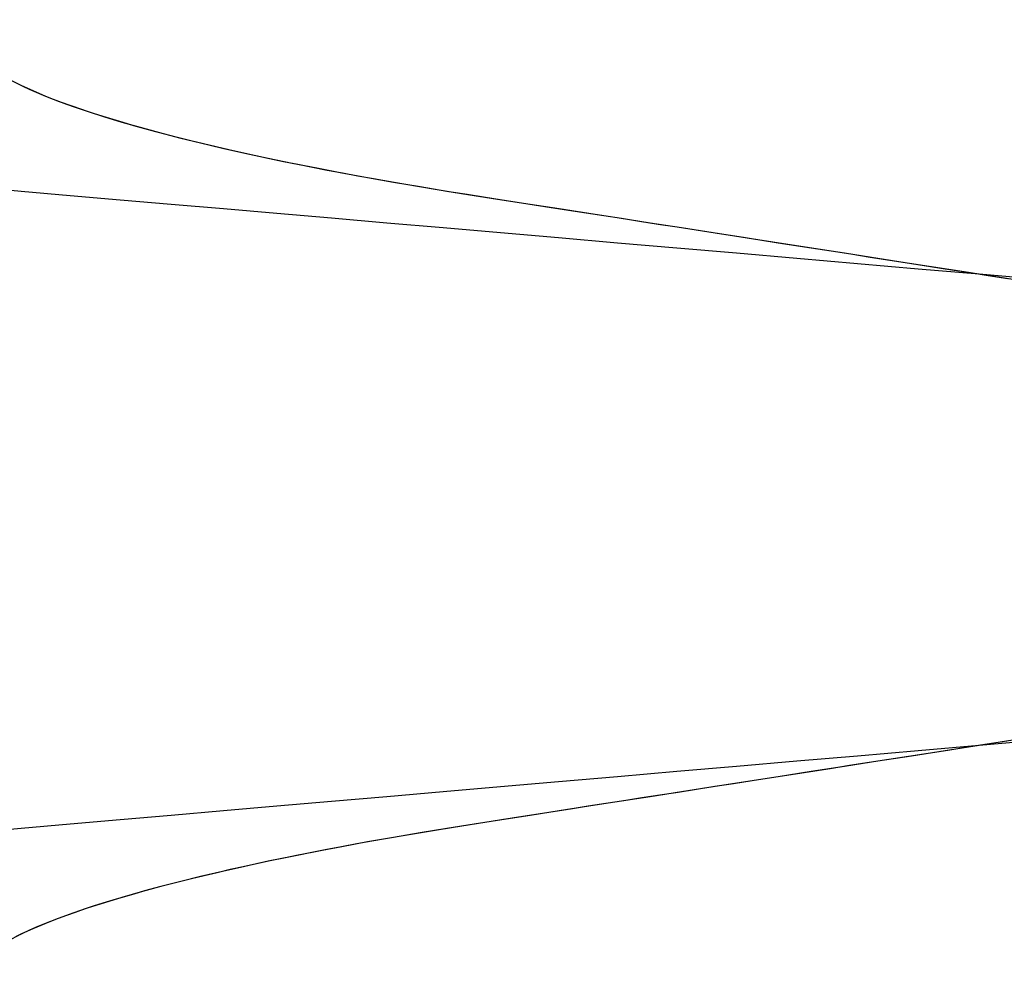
# Model space of a CAD drawing. Header units: millimetres. Extents: x -88 to 88, y -12 to 103.
# Tile 224 of 256: x -35.097 to -34.732, y 13.66 to 14.017. Entities that reach past the tile are written whole.
import ezdxf

# ---------------------------------------------------------------- set-up
doc = ezdxf.new("R2010")
doc.units = ezdxf.units.MM
doc.layers.add('Default', color=7, linetype='Continuous', true_color=0x000000)

msp = doc.modelspace()

# ---------------------------------------------------------------- linework, layer by layer
at = {"layer": 'Default', "color": 254, "true_color": 0xcad1ee, "extrusion": (0.8660254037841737, -1.326099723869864e-14, -0.5000000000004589)}
msp.add_lwpolyline([(13.95185408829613, -21.59629281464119), (13.95661479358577, -21.59621724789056), (13.96152144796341, -21.59598096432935), (13.96657258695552, -21.59556895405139), (13.97176559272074, -21.59496538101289), (13.97441412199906, -21.59458659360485), (13.97709652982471, -21.59415362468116), (13.97981208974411, -21.59366428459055), (13.9825599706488, -21.59311634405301), (13.985339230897, -21.59250753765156), (13.988148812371, -21.59183556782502), (13.99098753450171, -21.5910981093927), (13.99385408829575, -21.5902928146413), (13.99674703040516, -21.58941731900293), (13.99966477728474, -21.58846924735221), (14.00260559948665, -21.58744622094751), (14.0055676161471, -21.58634586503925), (14.00854878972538, -21.58516581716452), (14.01154692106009, -21.58390373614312), (14.01455964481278, -21.58255731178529), (14.01758442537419, -21.58112427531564), (14.02061855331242, -21.57960241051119), (14.0236591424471, -21.57798956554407), (14.02670312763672, -21.57628366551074), (14.02974726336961, -21.57448272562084), (14.03278812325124, -21.57258486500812), (14.03582210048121, -21.57058832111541), (14.03884540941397, -21.56849146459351), (14.04185408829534, -21.56629281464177), (14.04484400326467, -21.5639910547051), (14.04781085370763, -21.56158504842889), (14.05075017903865, -21.55907385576), (14.0536573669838, -21.5564567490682), (14.0565276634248, -21.5537332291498), (14.05935618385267, -21.55090304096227), (14.06213792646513, -21.54796618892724), (14.06486778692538, -21.54492295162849), (14.06754057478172, -21.54177389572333), (14.07015103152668, -21.53851988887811), (14.07269385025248, -21.53516211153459), (14.07516369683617, -21.53170206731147), (14.0775552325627, -21.52814159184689), (14.07986313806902, -21.52448285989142), (14.08208213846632, -21.5207283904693), (14.08420702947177, -21.51688104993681), (14.08623270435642, -21.51294405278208), (14.08815418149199, -21.5089209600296), (14.08996663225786, -21.50481567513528), (14.09166540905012, -21.50063243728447), (14.09324607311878, -21.49637581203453), (14.09470442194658, -21.49205067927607), (14.09603651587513, -21.48766221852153), (14.09723870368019, -21.48321589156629), (14.09830764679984, -21.47871742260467), (14.09924034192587, -21.47417277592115), (14.10003414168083, -21.46958813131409), (14.10068677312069, -21.46496985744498), (14.10119635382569, -21.46032448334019), (14.10156140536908, -21.45565866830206), (14.10178086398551, -21.45097917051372), (14.10185408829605, -21.44629281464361), (14.10178086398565, -21.4416064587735), (14.10156140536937, -21.43692696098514), (14.10119635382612, -21.432261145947), (14.10068677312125, -21.42761577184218), (14.10003414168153, -21.42299749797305), (14.09924034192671, -21.41841285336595), (14.09830764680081, -21.41386820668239), (14.09723870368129, -21.40936973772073), (14.09603651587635, -21.40492341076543), (14.09470442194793, -21.40053495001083), (14.09324607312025, -21.39620981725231), (14.09166540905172, -21.3919531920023), (14.08996663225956, -21.38776995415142), (14.0881541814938, -21.38366466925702), (14.08623270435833, -21.37964157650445), (14.08420702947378, -21.37570457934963), (14.08208213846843, -21.37185723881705), (14.07986313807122, -21.36810276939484), (14.07755523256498, -21.36444403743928), (14.07516369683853, -21.36088356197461), (14.07269385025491, -21.35742351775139), (14.07015103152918, -21.35406574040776), (14.06754057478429, -21.35081173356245), (14.064867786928, -21.34766267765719), (14.0621379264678, -21.34461944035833), (14.05935618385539, -21.34168258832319), (14.05652766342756, -21.33885240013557), (14.0536573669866, -21.33612888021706), (14.05075017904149, -21.33351177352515), (14.0478108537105, -21.33100058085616), (14.04484400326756, -21.32859457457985), (14.04185408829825, -21.32629281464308), (14.03884540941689, -21.32409416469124), (14.03582210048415, -21.32199730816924), (14.03278812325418, -21.32000076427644), (14.02974726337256, -21.31810290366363), (14.02670312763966, -21.31630196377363), (14.02365914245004, -21.3145960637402), (14.02061855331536, -21.31298321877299), (14.01758442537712, -21.31146135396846), (14.01455964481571, -21.31002831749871), (14.011546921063, -21.3086818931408), (14.00854878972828, -21.30741981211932), (14.00556761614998, -21.30623976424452), (14.00260559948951, -21.30513940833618), (13.99966477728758, -21.3041163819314), (13.99674703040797, -21.30316831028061), (13.99385408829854, -21.30229281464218), (13.99098753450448, -21.30148751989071), (13.98814881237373, -21.30075006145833), (13.9853392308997, -21.30007809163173), (13.98255997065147, -21.29946928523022), (13.97981208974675, -21.29892134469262), (13.97709652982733, -21.29843200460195), (13.97441412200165, -21.29799903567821), (13.97176559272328, -21.29762024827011), (13.966572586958, -21.29701667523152), (13.96152144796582, -21.29660466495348), (13.9566147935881, -21.29636838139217), (13.9518540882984, -21.29629281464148)], dxfattribs=at)
at = {"layer": 'Default', "color": 254, "true_color": 0xcad1ee, "extrusion": (0.8660254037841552, 4.217305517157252e-14, 0.5000000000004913)}
msp.add_lwpolyline([(14.06852075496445, 14.19488450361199), (14.06376004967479, 14.19496007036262), (14.05885339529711, 14.19519635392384), (14.05380225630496, 14.1956083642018), (14.0486092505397, 14.1962119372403), (14.04596072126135, 14.19659072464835), (14.04327831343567, 14.19702369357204), (14.04056275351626, 14.19751303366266), (14.03781487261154, 14.1980609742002), (14.03503561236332, 14.19866978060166), (14.03222603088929, 14.19934175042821), (14.02938730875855, 14.20007920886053), (14.0265207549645, 14.20088450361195), (14.02362781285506, 14.20175999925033), (14.02071006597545, 14.20270807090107), (14.01776924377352, 14.20373109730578), (14.01480722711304, 14.20483145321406), (14.01182605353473, 14.2060115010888), (14.0088279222, 14.20727358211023), (14.00581519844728, 14.20862000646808), (14.00279041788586, 14.21005304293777), (13.99975628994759, 14.21157490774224), (13.99671570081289, 14.21318775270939), (13.99367171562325, 14.21489365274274), (13.99062757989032, 14.21669459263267), (13.98758672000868, 14.21859245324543), (13.98455274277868, 14.22058899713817), (13.9815294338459, 14.22268585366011), (13.97852075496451, 14.22488450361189), (13.97553083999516, 14.22718626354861), (13.97256398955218, 14.22959226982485), (13.96962466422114, 14.23210346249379), (13.96671747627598, 14.23472056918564), (13.96384717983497, 14.23744408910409), (13.96101865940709, 14.24027427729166), (13.95823691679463, 14.24321112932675), (13.95550705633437, 14.24625436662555), (13.95283426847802, 14.24940342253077), (13.95022381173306, 14.25265742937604), (13.94768099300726, 14.25601520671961), (13.94521114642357, 14.25947525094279), (13.94281961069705, 14.26303572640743), (13.94051170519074, 14.26669445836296), (13.93829270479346, 14.27044892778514), (13.93616781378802, 14.2742962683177), (13.93414213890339, 14.27823326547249), (13.93222066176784, 14.28225635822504), (13.930408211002, 14.28636164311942), (13.92870943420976, 14.29054488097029), (13.92712877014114, 14.29480150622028), (13.92567042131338, 14.29912663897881), (13.92433832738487, 14.3035150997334), (13.92313613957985, 14.30796142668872), (13.92206719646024, 14.31245989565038), (13.92113450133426, 14.31700454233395), (13.92034070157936, 14.32158918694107), (13.91968807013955, 14.32620746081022), (13.91917848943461, 14.33085283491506), (13.91881343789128, 14.33551864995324), (13.91859397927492, 14.34019814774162), (13.91852075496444, 14.34488450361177), (13.9185939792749, 14.34957085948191), (13.91881343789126, 14.3542503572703), (13.91917848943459, 14.35891617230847), (13.91968807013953, 14.36356154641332), (13.92034070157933, 14.36817982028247), (13.92113450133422, 14.37276446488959), (13.9220671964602, 14.37730911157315), (13.92313613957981, 14.38180758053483), (13.92433832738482, 14.38625390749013), (13.92567042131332, 14.39064236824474), (13.92712877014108, 14.39496750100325), (13.9287094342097, 14.39922412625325), (13.93040821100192, 14.40340736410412), (13.93222066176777, 14.40751264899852), (13.93414213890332, 14.41153574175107), (13.93616781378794, 14.41547273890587), (13.93829270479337, 14.41932007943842), (13.94051170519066, 14.42307454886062), (13.94281961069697, 14.42673328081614), (13.94521114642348, 14.43029375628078), (13.94768099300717, 14.43375380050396), (13.95022381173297, 14.43711157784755), (13.95283426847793, 14.44036558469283), (13.95550705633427, 14.44351464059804), (13.95823691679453, 14.44655787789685), (13.96101865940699, 14.44949472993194), (13.96384717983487, 14.45232491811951), (13.96671747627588, 14.45504843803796), (13.96962466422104, 14.45766554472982), (13.97256398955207, 14.46017673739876), (13.97553083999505, 14.46258274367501), (13.9785207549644, 14.46488450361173), (13.98152943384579, 14.46708315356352), (13.98455274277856, 14.46918001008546), (13.98758672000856, 14.4711765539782), (13.99062757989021, 14.47307441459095), (13.99367171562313, 14.47487535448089), (13.99671570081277, 14.47658125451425), (13.99975628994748, 14.4781940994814), (14.00279041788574, 14.47971596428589), (14.00581519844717, 14.48114900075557), (14.00882792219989, 14.48249542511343), (14.01182605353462, 14.48375750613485), (14.01480722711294, 14.48493755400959), (14.01776924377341, 14.48603790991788), (14.02071006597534, 14.4870609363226), (14.02362781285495, 14.48800900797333), (14.02652075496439, 14.48888450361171), (14.02938730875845, 14.48968979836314), (14.03222603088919, 14.49042725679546), (14.03503561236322, 14.49109922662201), (14.03781487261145, 14.49170803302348), (14.04056275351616, 14.49225597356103), (14.04327831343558, 14.49274531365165), (14.04596072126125, 14.49317828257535), (14.0486092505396, 14.49355706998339), (14.05380225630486, 14.4941606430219), (14.05885339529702, 14.49457265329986), (14.0637600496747, 14.49480893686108), (14.06852075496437, 14.49488450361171)], dxfattribs=at)
at = {"layer": 'Default', "color": 254, "true_color": 0xcad1ee, "extrusion": (0.866025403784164, 9.483155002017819e-15, -0.5000000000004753)}
msp.add_lwpolyline([(13.95185408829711, -21.29629281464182), (13.94709338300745, -21.29636838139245), (13.94218672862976, -21.29660466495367), (13.93713558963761, -21.29701667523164), (13.93194258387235, -21.29762024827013), (13.929294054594, -21.29799903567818), (13.92661164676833, -21.29843200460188), (13.92389608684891, -21.29892134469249), (13.9211482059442, -21.29946928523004), (13.91836894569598, -21.3000780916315), (13.91555936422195, -21.30075006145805), (13.91272064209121, -21.30148751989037), (13.90985408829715, -21.30229281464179), (13.90696114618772, -21.30316831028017), (13.9040433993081, -21.30411638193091), (13.90110257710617, -21.30513940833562), (13.89814056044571, -21.30623976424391), (13.89515938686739, -21.30741981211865), (13.89216125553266, -21.30868189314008), (13.88914853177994, -21.31002831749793), (13.88612375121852, -21.31146135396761), (13.88308962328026, -21.31298321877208), (13.88004903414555, -21.31459606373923), (13.87700504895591, -21.31630196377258), (13.87396091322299, -21.31810290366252), (13.87092005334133, -21.32000076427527), (13.86788607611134, -21.32199730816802), (13.86486276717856, -21.32409416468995), (13.86185408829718, -21.32629281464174), (13.85886417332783, -21.32859457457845), (13.85589732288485, -21.3310005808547), (13.85295799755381, -21.33351177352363), (13.85005080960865, -21.33612888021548), (13.84718051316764, -21.33885240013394), (13.84435199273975, -21.3416825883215), (13.84157025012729, -21.34461944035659), (13.83884038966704, -21.3476626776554), (13.83616760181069, -21.35081173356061), (13.83355714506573, -21.35406574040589), (13.83101432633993, -21.35742351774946), (13.82854447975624, -21.36088356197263), (13.82615294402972, -21.36444403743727), (13.82384503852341, -21.3681027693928), (13.82162603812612, -21.37185723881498), (13.81950114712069, -21.37570457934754), (13.81747547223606, -21.37964157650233), (13.81555399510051, -21.38366466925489), (13.81374154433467, -21.38776995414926), (13.81204276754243, -21.39195319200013), (13.81046210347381, -21.39620981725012), (13.80900375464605, -21.40053495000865), (13.80767166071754, -21.40492341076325), (13.80646947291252, -21.40936973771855), (13.80540052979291, -21.41386820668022), (13.80446783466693, -21.41841285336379), (13.80367403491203, -21.4229974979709), (13.80302140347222, -21.42761577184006), (13.80251182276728, -21.4322611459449), (13.80214677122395, -21.43692696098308), (13.80192731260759, -21.44160645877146), (13.80185408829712, -21.44629281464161), (13.80192731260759, -21.45097917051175), (13.80214677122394, -21.45565866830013), (13.80251182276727, -21.46032448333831), (13.80302140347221, -21.46496985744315), (13.80367403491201, -21.46958813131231), (13.8044678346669, -21.47417277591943), (13.80540052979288, -21.47871742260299), (13.80646947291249, -21.48321589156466), (13.8076716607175, -21.48766221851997), (13.809003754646, -21.49205067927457), (13.81046210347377, -21.49637581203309), (13.81204276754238, -21.50063243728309), (13.81374154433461, -21.50481567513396), (13.81555399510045, -21.50892096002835), (13.817475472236, -21.5129440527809), (13.81950114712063, -21.5168810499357), (13.82162603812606, -21.52072839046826), (13.82384503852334, -21.52448285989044), (13.82615294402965, -21.52814159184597), (13.82854447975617, -21.53170206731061), (13.83101432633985, -21.53516211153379), (13.83355714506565, -21.53851988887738), (13.83616760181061, -21.54177389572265), (13.83884038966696, -21.54492295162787), (13.84157025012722, -21.54796618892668), (13.84435199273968, -21.55090304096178), (13.84718051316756, -21.55373322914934), (13.85005080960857, -21.5564567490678), (13.85295799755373, -21.55907385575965), (13.85589732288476, -21.56158504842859), (13.85886417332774, -21.56399105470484), (13.86185408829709, -21.56629281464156), (13.86486276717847, -21.56849146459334), (13.86788607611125, -21.57058832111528), (13.87092005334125, -21.57258486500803), (13.8739609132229, -21.57448272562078), (13.87700504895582, -21.57628366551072), (13.88004903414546, -21.57798956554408), (13.88308962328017, -21.57960241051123), (13.88612375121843, -21.58112427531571), (13.88914853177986, -21.58255731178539), (13.89216125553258, -21.58390373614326), (13.89515938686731, -21.58516581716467), (13.89814056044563, -21.58634586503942), (13.9011025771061, -21.5874462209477), (13.90404339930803, -21.58846924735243), (13.90696114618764, -21.58941731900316), (13.90985408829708, -21.59029281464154), (13.91272064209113, -21.59109810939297), (13.91555936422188, -21.59183556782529), (13.91836894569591, -21.59250753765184), (13.92114820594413, -21.5931163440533), (13.92389608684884, -21.59366428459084), (13.92661164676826, -21.59415362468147), (13.92929405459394, -21.59458659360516), (13.93194258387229, -21.59496538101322), (13.93713558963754, -21.59556895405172), (13.9421867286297, -21.59598096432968), (13.94709338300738, -21.59621724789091), (13.95185408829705, -21.59629281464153)], dxfattribs=at)
at = {"layer": 'Default', "color": 254, "true_color": 0xcad1ee, "extrusion": (0.8660254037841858, -8.91647866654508e-14, 0.5000000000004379)}
msp.add_lwpolyline([(13.71852075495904, 14.49488450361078), (13.7232814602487, 14.49480893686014), (13.72818811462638, 14.49457265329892), (13.73323925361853, 14.49416064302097), (13.73843225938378, 14.49355706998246), (13.74108078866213, 14.49317828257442), (13.7437631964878, 14.49274531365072), (13.74647875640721, 14.4922559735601), (13.74922663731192, 14.49170803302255), (13.75200589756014, 14.4910992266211), (13.75481547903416, 14.49042725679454), (13.7576542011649, 14.48968979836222), (13.76052075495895, 14.4888845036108), (13.76341369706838, 14.48800900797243), (13.76633144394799, 14.4870609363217), (13.76927226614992, 14.48603790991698), (13.77223428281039, 14.4849375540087), (13.7752154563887, 14.48375750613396), (13.77821358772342, 14.48249542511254), (13.78122631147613, 14.48114900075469), (13.78425109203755, 14.479715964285), (13.78728521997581, 14.47819409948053), (13.79032580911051, 14.47658125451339), (13.79336979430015, 14.47487535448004), (13.79641393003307, 14.4730744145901), (13.79945478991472, 14.47117655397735), (13.80248876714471, 14.46918001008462), (13.80551207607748, 14.46708315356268), (13.80852075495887, 14.46488450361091), (13.81151066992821, 14.4625827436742), (13.81447752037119, 14.46017673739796), (13.81741684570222, 14.45766554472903), (13.82032403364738, 14.45504843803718), (13.82319433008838, 14.45232491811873), (13.82602285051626, 14.44949472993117), (13.82880459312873, 14.44655787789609), (13.83153445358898, 14.4435146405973), (13.83420724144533, 14.44036558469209), (13.83681769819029, 14.43711157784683), (13.83936051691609, 14.43375380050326), (13.84183036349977, 14.43029375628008), (13.84422189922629, 14.42673328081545), (13.8465298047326, 14.42307454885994), (13.84874880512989, 14.41932007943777), (13.85087369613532, 14.41547273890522), (13.85289937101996, 14.41153574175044), (13.85482084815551, 14.4075126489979), (13.85663329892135, 14.40340736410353), (13.85833207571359, 14.39922412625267), (13.85991273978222, 14.39496750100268), (13.86137108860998, 14.39064236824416), (13.86270318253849, 14.38625390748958), (13.86390537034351, 14.38180758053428), (13.86497431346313, 14.37730911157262), (13.86590700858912, 14.37276446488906), (13.86670080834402, 14.36817982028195), (13.86735343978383, 14.36356154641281), (13.86786302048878, 14.35891617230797), (13.86822807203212, 14.35425035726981), (13.86844753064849, 14.34957085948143), (13.86852075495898, 14.34488450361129), (13.86844753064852, 14.34019814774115), (13.86822807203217, 14.33551864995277), (13.86786302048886, 14.3308528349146), (13.86735343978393, 14.32620746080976), (13.86670080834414, 14.32158918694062), (13.86590700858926, 14.3170045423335), (13.86497431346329, 14.31245989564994), (13.86390537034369, 14.30796142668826), (13.8627031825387, 14.30351509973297), (13.86137108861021, 14.29912663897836), (13.85991273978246, 14.29480150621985), (13.85833207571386, 14.29054488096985), (13.85663329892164, 14.28636164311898), (13.85482084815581, 14.28225635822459), (13.85289937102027, 14.27823326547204), (13.85087369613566, 14.27429626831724), (13.84874880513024, 14.27044892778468), (13.84652980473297, 14.26669445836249), (13.84422189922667, 14.26303572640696), (13.84183036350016, 14.25947525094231), (13.83936051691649, 14.25601520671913), (13.8368176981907, 14.25265742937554), (13.83420724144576, 14.24940342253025), (13.83153445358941, 14.24625436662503), (13.82880459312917, 14.24321112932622), (13.82602285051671, 14.24027427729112), (13.82319433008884, 14.23744408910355), (13.82032403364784, 14.23472056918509), (13.8174168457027, 14.23210346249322), (13.81447752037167, 14.22959226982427), (13.8115106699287, 14.22718626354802), (13.80852075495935, 14.22488450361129), (13.80551207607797, 14.2226858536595), (13.8024887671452, 14.22058899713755), (13.79945478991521, 14.21859245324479), (13.79641393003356, 14.21669459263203), (13.79336979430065, 14.21489365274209), (13.79032580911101, 14.21318775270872), (13.78728521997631, 14.21157490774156), (13.78425109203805, 14.21005304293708), (13.78122631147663, 14.20862000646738), (13.77821358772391, 14.20727358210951), (13.77521545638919, 14.20601150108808), (13.77223428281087, 14.20483145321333), (13.7692722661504, 14.20373109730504), (13.76633144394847, 14.2027080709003), (13.76341369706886, 14.20175999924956), (13.76052075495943, 14.20088450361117), (13.75765420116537, 14.20007920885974), (13.75481547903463, 14.19934175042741), (13.7520058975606, 14.19866978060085), (13.74922663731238, 14.19806097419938), (13.74647875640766, 14.19751303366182), (13.74376319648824, 14.19702369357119), (13.74108078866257, 14.19659072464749), (13.73843225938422, 14.19621193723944), (13.73323925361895, 14.19560836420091), (13.7281881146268, 14.19519635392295), (13.72328146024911, 14.19496007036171), (13.71852075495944, 14.19488450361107)], dxfattribs=at)
at = {"layer": 'Default', "color": 254, "true_color": 0xcad1ee, "extrusion": (0.8660254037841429, -3.854941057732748e-15, -0.5000000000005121)}
msp.add_lwpolyline([(13.60185408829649, -21.59629281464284), (13.60661479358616, -21.59621724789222), (13.61152144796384, -21.59598096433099), (13.61657258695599, -21.59556895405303), (13.62176559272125, -21.59496538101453), (13.6244141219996, -21.59458659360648), (13.62709652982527, -21.59415362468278), (13.62981208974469, -21.59366428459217), (13.6325599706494, -21.59311634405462), (13.63533923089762, -21.59250753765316), (13.63814881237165, -21.5918355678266), (13.64098753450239, -21.59109810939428), (13.64385408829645, -21.59029281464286), (13.64674703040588, -21.58941731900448), (13.6496647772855, -21.58846924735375), (13.65260559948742, -21.58744622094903), (13.6555676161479, -21.58634586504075), (13.65854878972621, -21.585165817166), (13.66154692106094, -21.58390373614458), (13.66455964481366, -21.58255731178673), (13.66758442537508, -21.58112427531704), (13.67061855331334, -21.57960241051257), (13.67365914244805, -21.57798956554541), (13.67670312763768, -21.57628366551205), (13.6797472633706, -21.57448272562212), (13.68278812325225, -21.57258486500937), (13.68582210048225, -21.57058832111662), (13.68884540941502, -21.56849146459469), (13.69185408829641, -21.56629281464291), (13.69484400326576, -21.56399105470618), (13.69781085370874, -21.56158504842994), (13.70075017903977, -21.559073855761), (13.70365736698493, -21.55645674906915), (13.70652766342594, -21.55373322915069), (13.70935618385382, -21.55090304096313), (13.71213792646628, -21.54796618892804), (13.71486778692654, -21.54492295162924), (13.71754057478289, -21.54177389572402), (13.72015103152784, -21.53851988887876), (13.72269385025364, -21.53516211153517), (13.72516369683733, -21.531702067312), (13.72755523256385, -21.52814159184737), (13.72986313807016, -21.52448285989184), (13.73208213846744, -21.52072839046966), (13.73420702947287, -21.5168810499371), (13.7362327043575, -21.51294405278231), (13.73815418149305, -21.50892096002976), (13.73996663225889, -21.50481567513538), (13.74166540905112, -21.50063243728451), (13.74324607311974, -21.49637581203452), (13.7447044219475, -21.49205067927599), (13.746036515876, -21.48766221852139), (13.74723870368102, -21.4832158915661), (13.74830764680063, -21.47871742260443), (13.74924034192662, -21.47417277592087), (13.75003414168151, -21.46958813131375), (13.75068677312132, -21.4649698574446), (13.75119635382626, -21.46032448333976), (13.75156140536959, -21.4556586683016), (13.75178086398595, -21.45097917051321), (13.75185408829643, -21.44629281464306), (13.75178086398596, -21.44160645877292), (13.7515614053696, -21.43692696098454), (13.75119635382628, -21.43226114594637), (13.75068677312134, -21.42761577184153), (13.75003414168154, -21.42299749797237), (13.74924034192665, -21.41841285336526), (13.74830764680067, -21.41386820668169), (13.74723870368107, -21.40936973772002), (13.74603651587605, -21.40492341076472), (13.74470442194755, -21.40053495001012), (13.74324607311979, -21.39620981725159), (13.74166540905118, -21.3919531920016), (13.73996663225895, -21.38776995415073), (13.73815418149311, -21.38366466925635), (13.73623270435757, -21.37964157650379), (13.73420702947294, -21.37570457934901), (13.73208213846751, -21.37185723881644), (13.72986313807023, -21.36810276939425), (13.72755523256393, -21.36444403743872), (13.72516369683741, -21.36088356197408), (13.72269385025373, -21.35742351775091), (13.72015103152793, -21.35406574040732), (13.71754057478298, -21.35081173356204), (13.71486778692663, -21.34766267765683), (13.71213792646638, -21.34461944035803), (13.70935618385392, -21.34168258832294), (13.70652766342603, -21.33885240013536), (13.70365736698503, -21.33612888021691), (13.70075017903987, -21.33351177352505), (13.69781085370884, -21.33100058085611), (13.69484400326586, -21.32859457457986), (13.69185408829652, -21.32629281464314), (13.68884540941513, -21.32409416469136), (13.68582210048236, -21.32199730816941), (13.68278812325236, -21.32000076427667), (13.67974726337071, -21.31810290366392), (13.67670312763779, -21.31630196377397), (13.67365914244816, -21.31459606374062), (13.67061855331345, -21.31298321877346), (13.66758442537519, -21.31146135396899), (13.66455964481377, -21.31002831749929), (13.66154692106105, -21.30868189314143), (13.65854878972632, -21.30741981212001), (13.65556761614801, -21.30623976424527), (13.65260559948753, -21.30513940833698), (13.6496647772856, -21.30411638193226), (13.64674703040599, -21.30316831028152), (13.64385408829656, -21.30229281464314), (13.6409875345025, -21.30148751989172), (13.63814881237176, -21.30075006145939), (13.63533923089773, -21.30007809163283), (13.6325599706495, -21.29946928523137), (13.62981208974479, -21.29892134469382), (13.62709652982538, -21.29843200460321), (13.6244141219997, -21.29799903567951), (13.62176559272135, -21.29762024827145), (13.61657258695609, -21.29701667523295), (13.61152144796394, -21.29660466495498), (13.60661479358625, -21.29636838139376), (13.60185408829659, -21.29629281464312)], dxfattribs=at)
at = {"layer": 'Default', "color": 254, "true_color": 0xcad1ee, "extrusion": (0.8660254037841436, 1.472587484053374e-14, 0.5000000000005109)}
msp.add_lwpolyline([(13.7185207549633, 14.19488450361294), (13.71376004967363, 14.19496007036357), (13.70885339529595, 14.19519635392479), (13.7038022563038, 14.19560836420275), (13.69860925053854, 14.19621193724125), (13.6959607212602, 14.19659072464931), (13.69327831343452, 14.197023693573), (13.6905627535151, 14.19751303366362), (13.68781487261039, 14.19806097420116), (13.68503561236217, 14.19866978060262), (13.68222603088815, 14.19934175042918), (13.6793873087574, 14.2000792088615), (13.67652075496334, 14.20088450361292), (13.67362781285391, 14.2017599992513), (13.67071006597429, 14.20270807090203), (13.66776924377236, 14.20373109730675), (13.66480722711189, 14.20483145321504), (13.66182605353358, 14.20601150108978), (13.65882792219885, 14.2072735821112), (13.65581519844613, 14.20862000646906), (13.65279041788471, 14.21005304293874), (13.64975628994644, 14.21157490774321), (13.64671570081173, 14.21318775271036), (13.64367171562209, 14.21489365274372), (13.64062757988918, 14.21669459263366), (13.63758672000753, 14.21859245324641), (13.63455274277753, 14.22058899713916), (13.63152943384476, 14.22268585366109), (13.62852075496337, 14.22488450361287), (13.62553083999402, 14.22718626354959), (13.62256398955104, 14.22959226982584), (13.61962466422, 14.23210346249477), (13.61671747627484, 14.23472056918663), (13.61384717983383, 14.23744408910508), (13.61101865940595, 14.24027427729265), (13.60823691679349, 14.24321112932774), (13.60550705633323, 14.24625436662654), (13.60283426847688, 14.24940342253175), (13.60022381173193, 14.25265742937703), (13.59768099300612, 14.25601520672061), (13.59521114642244, 14.25947525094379), (13.59281961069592, 14.26303572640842), (13.59051170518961, 14.26669445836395), (13.58829270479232, 14.27044892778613), (13.58616781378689, 14.27429626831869), (13.58414213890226, 14.27823326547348), (13.58222066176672, 14.28225635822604), (13.58040821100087, 14.28636164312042), (13.57870943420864, 14.29054488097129), (13.57712877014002, 14.29480150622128), (13.57567042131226, 14.29912663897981), (13.57433832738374, 14.30351509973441), (13.57313613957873, 14.30796142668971), (13.57206719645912, 14.31245989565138), (13.57113450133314, 14.31700454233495), (13.57034070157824, 14.32158918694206), (13.56968807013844, 14.32620746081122), (13.5691784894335, 14.33085283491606), (13.56881343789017, 14.33551864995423), (13.5685939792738, 14.34019814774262), (13.56852075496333, 14.34488450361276), (13.5685939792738, 14.3495708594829), (13.56881343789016, 14.3542503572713), (13.56917848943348, 14.35891617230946), (13.56968807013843, 14.36356154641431), (13.57034070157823, 14.36817982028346), (13.57113450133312, 14.37276446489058), (13.5720671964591, 14.37730911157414), (13.57313613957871, 14.38180758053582), (13.57433832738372, 14.38625390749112), (13.57567042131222, 14.39064236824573), (13.57712877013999, 14.39496750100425), (13.5787094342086, 14.39922412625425), (13.58040821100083, 14.40340736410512), (13.58222066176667, 14.4075126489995), (13.58414213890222, 14.41153574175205), (13.58616781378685, 14.41547273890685), (13.58829270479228, 14.41932007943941), (13.59051170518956, 14.42307454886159), (13.59281961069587, 14.42673328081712), (13.59521114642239, 14.43029375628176), (13.59768099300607, 14.43375380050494), (13.60022381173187, 14.43711157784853), (13.60283426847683, 14.4403655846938), (13.60550705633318, 14.44351464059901), (13.60823691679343, 14.44655787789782), (13.61101865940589, 14.44949472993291), (13.61384717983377, 14.45232491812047), (13.61671747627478, 14.45504843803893), (13.61962466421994, 14.45766554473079), (13.62256398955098, 14.46017673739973), (13.62553083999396, 14.46258274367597), (13.6285207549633, 14.46488450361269), (13.63152943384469, 14.46708315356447), (13.63455274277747, 14.46918001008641), (13.63758672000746, 14.47117655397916), (13.64062757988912, 14.47307441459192), (13.64367171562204, 14.47487535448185), (13.64671570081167, 14.47658125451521), (13.64975628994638, 14.47819409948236), (13.65279041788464, 14.47971596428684), (13.65581519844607, 14.48114900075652), (13.65882792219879, 14.48249542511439), (13.66182605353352, 14.48375750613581), (13.66480722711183, 14.48493755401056), (13.6677692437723, 14.48603790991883), (13.67071006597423, 14.48706093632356), (13.67362781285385, 14.48800900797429), (13.67652075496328, 14.48888450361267), (13.67938730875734, 14.48968979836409), (13.68222603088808, 14.49042725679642), (13.68503561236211, 14.49109922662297), (13.68781487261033, 14.49170803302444), (13.69056275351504, 14.49225597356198), (13.69327831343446, 14.4927453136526), (13.69596072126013, 14.4931782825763), (13.69860925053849, 14.49355706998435), (13.70380225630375, 14.49416064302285), (13.7088533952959, 14.49457265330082), (13.71376004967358, 14.49480893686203), (13.71852075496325, 14.49488450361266)], dxfattribs=at)
at = {"layer": 'Default', "color": 254, "true_color": 0xcad1ee}
for points in [[(-35.10049641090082, 13.99451192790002, -4.207306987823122), (-35.09674829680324, 13.99262635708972, -4.219139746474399), (-35.09259618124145, 13.99072171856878, -4.230880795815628), (-35.08804329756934, 13.98880102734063, -4.242509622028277), (-35.08309426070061, 13.98686738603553, -4.254005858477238), (-35.07775505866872, 13.98492396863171, -4.265349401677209), (-35.07203303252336, 13.98297400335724, -4.276520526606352), (-35.06593684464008, 13.98102075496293, -4.287499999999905), (-35.05947643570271, 13.97906750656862, -4.298269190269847), (-35.0526629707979, 13.97711754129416, -4.308810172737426), (-35.04550877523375, 13.97517412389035, -4.319105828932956), (-35.03802726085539, 13.97324048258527, -4.329139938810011), (-35.0302328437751, 13.97131979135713, -4.338897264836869), (-35.02214085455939, 13.96941515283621, -4.348363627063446), (-35.01376744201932, 13.96752958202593, -4.357525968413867), (-35.00512947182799, 13.96566599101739, -4.366372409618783), (-34.9962444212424, 13.96382717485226, -4.374892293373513), (-34.98713027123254, 13.96201579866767, -4.383076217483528), (-34.97780539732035, 13.96023438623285, -4.390916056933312), (-34.9682884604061, 13.95848530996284, -4.398404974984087), (-34.95859829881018, 13.95677078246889, -4.405537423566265), (-34.94875382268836, 13.9550928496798, -4.412309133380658), (-34.93877391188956, 13.95345338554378, -4.41871709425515), (-34.92867731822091, 13.95185408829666, -4.424759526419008), (-34.91839612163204, 13.95025479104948, -4.430482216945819), (-34.90785670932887, 13.94861532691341, -4.435921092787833), (-34.89706999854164, 13.94693739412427, -4.441060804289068), (-34.88604803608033, 13.94522286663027, -4.445886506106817), (-34.87480397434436, 13.94347379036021, -4.450383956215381), (-34.86335203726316, 13.94169237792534, -4.454539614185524), (-34.85170747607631, 13.9398810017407, -4.458340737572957), (-34.83988651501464, 13.93804218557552, -4.461775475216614), (-34.82790628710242, 13.93617859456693, -4.464832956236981), (-34.81578476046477, 13.93429302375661, -4.467503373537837), (-34.80354065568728, 13.93238838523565, -4.469778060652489), (-34.79119335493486, 13.93046769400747, -4.47164956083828), (-34.77876280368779, 13.92853405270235, -4.473111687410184), (-34.76626940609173, 13.92659063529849, -4.47415957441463), (-34.75373391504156, 13.924640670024, -4.474789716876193), (-34.74117731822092, 13.92268742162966, -4.474999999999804), (-34.72862072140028, 13.92073417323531, -4.474789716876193)], [(-35.09853562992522, 13.99349290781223, -4.213680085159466), (-35.09627909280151, 13.99239329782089, -4.220543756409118), (-35.09389069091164, 13.99128951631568, -4.227362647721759), (-35.091371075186, 13.99018185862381, -4.23413485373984), (-35.088720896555, 13.98907062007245, -4.240858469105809), (-35.08594080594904, 13.98795609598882, -4.247531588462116), (-35.0830314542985, 13.9868385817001, -4.254152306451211), (-35.0799934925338, 13.98571837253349, -4.260718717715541), (-35.07682757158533, 13.98459576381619, -4.267228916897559), (-35.07353434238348, 13.98347105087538, -4.273680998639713), (-35.07011445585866, 13.98234452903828, -4.280073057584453), (-35.06656856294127, 13.98121649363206, -4.286403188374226), (-35.06289731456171, 13.98008723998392, -4.292669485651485), (-35.05910136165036, 13.97895706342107, -4.298870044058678), (-35.05518135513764, 13.97782625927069, -4.305002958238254), (-35.05113794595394, 13.97669512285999, -4.311066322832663), (-35.04697178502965, 13.97556394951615, -4.317058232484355), (-35.04270162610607, 13.97443782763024, -4.322952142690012), (-35.03832044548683, 13.97331482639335, -4.328758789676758), (-35.03382962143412, 13.97219525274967, -4.334476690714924), (-35.02923053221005, 13.97107941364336, -4.340104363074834), (-35.02452455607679, 13.9699676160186, -4.345640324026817), (-35.01971307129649, 13.96886016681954, -4.351083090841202), (-35.01479745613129, 13.96775737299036, -4.356431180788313), (-35.00977908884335, 13.96665954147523, -4.361683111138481), (-35.00465934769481, 13.96556697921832, -4.366837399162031), (-34.99943961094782, 13.9644799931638, -4.371892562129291), (-34.99412125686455, 13.96339889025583, -4.376847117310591), (-34.98870566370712, 13.96232397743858, -4.381699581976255), (-34.98319420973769, 13.96125556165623, -4.386448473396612), (-34.97758827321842, 13.96019394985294, -4.391092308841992), (-34.97188923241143, 13.95913944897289, -4.395629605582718), (-34.96609846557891, 13.95809236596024, -4.400058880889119), (-34.9604507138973, 13.95709611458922, -4.404211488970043), (-34.95474010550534, 13.95611371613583, -4.408249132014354), (-34.94896390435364, 13.95514229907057, -4.412173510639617), (-34.94311937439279, 13.95417899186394, -4.415986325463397), (-34.93720377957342, 13.95322092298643, -4.419689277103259), (-34.93121438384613, 13.95226522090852, -4.423284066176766), (-34.92514845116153, 13.95130901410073, -4.426772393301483), (-34.91900324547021, 13.95034943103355, -4.430155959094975), (-34.91271766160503, 13.94937167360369, -4.433466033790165), (-34.90638868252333, 13.94838716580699, -4.436648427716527), (-34.90001296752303, 13.94739538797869, -4.439704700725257), (-34.89358717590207, 13.94639582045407, -4.442636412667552), (-34.88710796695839, 13.94538794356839, -4.445445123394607), (-34.88057199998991, 13.94437123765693, -4.44813239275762), (-34.87397593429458, 13.94334518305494, -4.450699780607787), (-34.86731642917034, 13.9423092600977, -4.453148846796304), (-34.86032770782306, 13.9412221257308, -4.455567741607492), (-34.85330322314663, 13.94012942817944, -4.457845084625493), (-34.84624508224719, 13.93903149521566, -4.459980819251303), (-34.83915539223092, 13.93792865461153, -4.461974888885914), (-34.83203626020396, 13.93682123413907, -4.463827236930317), (-34.82488979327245, 13.93570956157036, -4.465537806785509), (-34.81771809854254, 13.93459396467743, -4.46710654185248), (-34.81052328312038, 13.93347477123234, -4.468533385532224), (-34.80330745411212, 13.93235230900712, -4.469818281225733), (-34.79607271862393, 13.93122690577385, -4.470961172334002), (-34.78882118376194, 13.93009888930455, -4.471962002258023), (-34.7815549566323, 13.92896858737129, -4.472820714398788), (-34.77427614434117, 13.92783632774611, -4.473537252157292), (-34.76698685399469, 13.92670243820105, -4.474111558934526), (-34.75968919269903, 13.92556724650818, -4.474543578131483), (-34.75238526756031, 13.92443108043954, -4.474833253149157), (-34.74507718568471, 13.92329426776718, -4.474980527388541), (-34.73776705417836, 13.92215713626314, -4.474985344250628), (-34.73045698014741, 13.92102001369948, -4.474847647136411)], [(-35.11481294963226, 13.9550932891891, -4.662158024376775), (-35.09684910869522, 13.95345382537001, -4.673692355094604), (-35.07867523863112, 13.95185452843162, -4.684568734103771), (-35.06016908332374, 13.95025523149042, -4.694869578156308), (-35.04119813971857, 13.94861576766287, -4.704659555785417), (-35.02178205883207, 13.94693783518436, -4.713911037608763), (-35.00194252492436, 13.94522330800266, -4.722597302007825), (-34.98170321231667, 13.94347423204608, -4.730692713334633), (-34.96108972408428, 13.94169281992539, -4.738172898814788), (-34.94012951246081, 13.93988144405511, -4.745014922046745), (-34.91885178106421, 13.93804262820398, -4.751197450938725), (-34.89728736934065, 13.93617903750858, -4.756700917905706), (-34.87546861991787, 13.93429346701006, -4.761507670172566), (-34.85342922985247, 13.93238882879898, -4.765602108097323), (-34.83120408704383, 13.93046813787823, -4.768970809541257), (-34.80882909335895, 13.92853449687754, -4.771602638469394), (-34.78634097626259, 13.92659107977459, -4.773488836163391), (-34.76377709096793, 13.92464111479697, -4.774623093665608), (-34.74117521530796, 13.92268786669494, -4.775001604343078), (-34.71857333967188, 13.92073461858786, -4.774623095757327)], [(-34.71857329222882, 13.74964112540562, -3.425380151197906), (-34.74117516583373, 13.74768787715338, -3.42500164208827), (-34.76377703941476, 13.74573462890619, -3.425380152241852), (-34.78634092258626, 13.74378466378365, -3.426514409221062), (-34.80882903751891, 13.74184124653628, -3.42840060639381), (-34.83120402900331, 13.73990760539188, -3.431032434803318), (-34.85342916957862, 13.73798691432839, -3.434401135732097), (-34.87546855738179, 13.73608227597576, -3.438495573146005), (-34.89728730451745, 13.73419670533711, -3.443302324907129), (-34.91885171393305, 13.73233311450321, -3.448805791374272), (-34.94012944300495, 13.73049429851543, -3.454988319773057), (-34.96108965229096, 13.72868292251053, -3.461830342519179), (-34.98170313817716, 13.72690151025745, -3.469310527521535), (-35.00194244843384, 13.72515243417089, -3.477405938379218), (-35.02178197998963, 13.72343790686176, -3.486092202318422), (-35.04119805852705, 13.72175997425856, -3.495343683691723), (-35.06016899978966, 13.72012051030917, -3.505133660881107), (-35.07867515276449, 13.7185212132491, -3.515434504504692), (-35.09684902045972, 13.716921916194, -3.526310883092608), (-35.11481285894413, 13.71528245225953, -3.537845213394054)], [(-34.72862072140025, 13.749640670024, -3.725210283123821), (-34.7411773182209, 13.74768742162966, -3.725000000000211), (-34.75373391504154, 13.74573417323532, -3.725210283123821), (-34.76626940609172, 13.74378420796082, -3.725840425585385), (-34.77876280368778, 13.74184079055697, -3.726888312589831), (-34.79119335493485, 13.73990714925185, -3.728350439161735), (-34.80354065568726, 13.73798645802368, -3.730221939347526), (-34.81578476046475, 13.73608181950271, -3.732496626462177), (-34.82790628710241, 13.73419624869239, -3.735167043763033), (-34.83988651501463, 13.7323326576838, -3.738224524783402), (-34.85170747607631, 13.73049384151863, -3.741659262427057), (-34.86335203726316, 13.72868246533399, -3.745460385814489), (-34.87480397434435, 13.72690105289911, -3.749616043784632), (-34.88604803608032, 13.72515197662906, -3.754113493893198), (-34.89706999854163, 13.72343744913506, -3.758939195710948), (-34.90785670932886, 13.72175951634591, -3.764078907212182), (-34.91839612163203, 13.72012005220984, -3.769517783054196), (-34.92867731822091, 13.71852075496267, -3.775240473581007), (-34.93877391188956, 13.71692145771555, -3.781282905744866), (-34.94875382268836, 13.71528199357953, -3.787690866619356), (-34.95859829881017, 13.71360406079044, -3.794462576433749), (-34.96828846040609, 13.71188953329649, -3.801595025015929), (-34.97780539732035, 13.71014045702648, -3.809083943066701), (-34.98713027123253, 13.70835904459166, -3.816923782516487), (-34.99624442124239, 13.70654766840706, -3.825107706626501), (-35.00512947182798, 13.70470885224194, -3.833627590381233), (-35.01376744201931, 13.70284526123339, -3.842474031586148), (-35.02214085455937, 13.70095969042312, -3.851636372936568), (-35.03023284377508, 13.69905505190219, -3.861102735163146), (-35.03802726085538, 13.69713436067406, -3.870860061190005), (-35.04550877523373, 13.69520071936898, -3.880894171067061), (-35.05266297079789, 13.69325730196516, -3.891189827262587), (-35.0594764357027, 13.6913073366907, -3.901730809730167), (-35.06593684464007, 13.68935408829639, -3.91250000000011), (-35.07203303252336, 13.68740083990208, -3.923479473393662), (-35.07775505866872, 13.68545087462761, -3.934650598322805), (-35.08309426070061, 13.68350745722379, -3.945994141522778), (-35.08804329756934, 13.68157381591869, -3.957490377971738), (-35.09259618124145, 13.67965312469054, -3.969119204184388), (-35.09674829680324, 13.67774848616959, -3.980860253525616), (-35.10049641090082, 13.67586291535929, -3.992693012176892)], [(-34.73086375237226, 13.74929154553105, -3.725141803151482), (-34.73816321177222, 13.74815607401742, -3.725012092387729), (-34.74546621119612, 13.74702005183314, -3.725024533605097), (-34.75277066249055, 13.74588380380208, -3.725179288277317), (-34.76007447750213, 13.74474765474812, -3.725476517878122), (-34.76737556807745, 13.74361192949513, -3.725916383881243), (-34.77467184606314, 13.74247695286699, -3.726499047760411), (-34.78196122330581, 13.74134304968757, -3.727224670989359), (-34.78924161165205, 13.74021054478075, -3.728093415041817), (-34.79651092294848, 13.73907976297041, -3.729105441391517), (-34.8037670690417, 13.73795102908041, -3.730260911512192), (-34.81100796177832, 13.73682466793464, -3.731559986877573), (-34.81823151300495, 13.73570100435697, -3.733002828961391), (-34.82543563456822, 13.73458036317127, -3.734589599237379), (-34.83236738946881, 13.73350253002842, -3.736257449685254), (-34.83926209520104, 13.73243122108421, -3.73805554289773), (-34.84611804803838, 13.73136652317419, -3.739983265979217), (-34.85293354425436, 13.7303085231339, -3.742040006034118), (-34.85970688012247, 13.72925730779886, -3.74422515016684), (-34.86643635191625, 13.7282129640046, -3.746538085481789), (-34.87312025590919, 13.72717557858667, -3.74897819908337), (-34.87975688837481, 13.7261452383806, -3.751544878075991), (-34.8863445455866, 13.72512203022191, -3.754237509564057), (-34.8928815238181, 13.72410604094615, -3.757055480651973), (-34.8993661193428, 13.72309735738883, -3.759998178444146), (-34.90579662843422, 13.72209606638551, -3.763064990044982), (-34.91217134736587, 13.72110225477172, -3.766255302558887), (-34.91848857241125, 13.72011600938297, -3.769568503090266), (-34.92474659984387, 13.71913741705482, -3.773003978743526), (-34.93094372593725, 13.71816656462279, -3.776561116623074), (-34.93708763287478, 13.71719241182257, -3.780245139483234), (-34.94315494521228, 13.71620894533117, -3.784042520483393), (-34.94914423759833, 13.71521644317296, -3.787952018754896), (-34.95505408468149, 13.7142151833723, -3.791972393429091), (-34.96088306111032, 13.71320544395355, -3.796102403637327), (-34.9666297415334, 13.71218750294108, -3.800340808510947), (-34.97229270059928, 13.71116163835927, -3.804686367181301), (-34.97787051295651, 13.71012812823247, -3.809137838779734), (-34.98336175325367, 13.70908725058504, -3.813693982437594), (-34.98876499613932, 13.70803928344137, -3.818353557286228), (-34.99407881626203, 13.70698450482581, -3.823115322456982), (-34.99930178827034, 13.70592319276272, -3.827978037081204), (-35.00443248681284, 13.70485562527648, -3.832940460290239), (-35.00946948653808, 13.70378208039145, -3.838001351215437), (-35.01441136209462, 13.70270283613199, -3.843159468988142), (-35.01925668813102, 13.70161817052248, -3.848413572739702), (-35.02414792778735, 13.70049489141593, -3.853927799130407), (-35.02892315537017, 13.69936891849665, -3.859529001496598), (-35.03358149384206, 13.69824057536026, -3.865215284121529), (-35.03812206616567, 13.69711018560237, -3.870984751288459), (-35.04254399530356, 13.69597807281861, -3.876835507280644), (-35.04684640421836, 13.69484456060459, -3.882765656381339), (-35.05102841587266, 13.69370997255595, -3.888773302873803), (-35.05508915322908, 13.69257463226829, -3.894856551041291), (-35.0590277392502, 13.69143886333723, -3.901013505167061), (-35.06284329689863, 13.69030298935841, -3.907242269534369), (-35.06653494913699, 13.68916733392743, -3.913540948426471), (-35.07010181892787, 13.68803222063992, -3.919907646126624), (-35.07354302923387, 13.6868979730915, -3.926340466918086), (-35.07685770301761, 13.68576491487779, -3.932837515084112), (-35.08004496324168, 13.6846333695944, -3.93939689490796), (-35.08310393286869, 13.68350366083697, -3.946016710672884), (-35.08603373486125, 13.6823761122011, -3.952695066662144), (-35.08883349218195, 13.68125104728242, -3.959430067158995), (-35.0915023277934, 13.68012878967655, -3.966219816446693), (-35.09403936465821, 13.67900966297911, -3.973062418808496), (-35.09644372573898, 13.67789399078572, -3.97995597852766), (-35.0987145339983, 13.676782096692, -3.986898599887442)]]:
    msp.add_polyline3d(points, dxfattribs=at)

doc.saveas('drawing.dxf')
